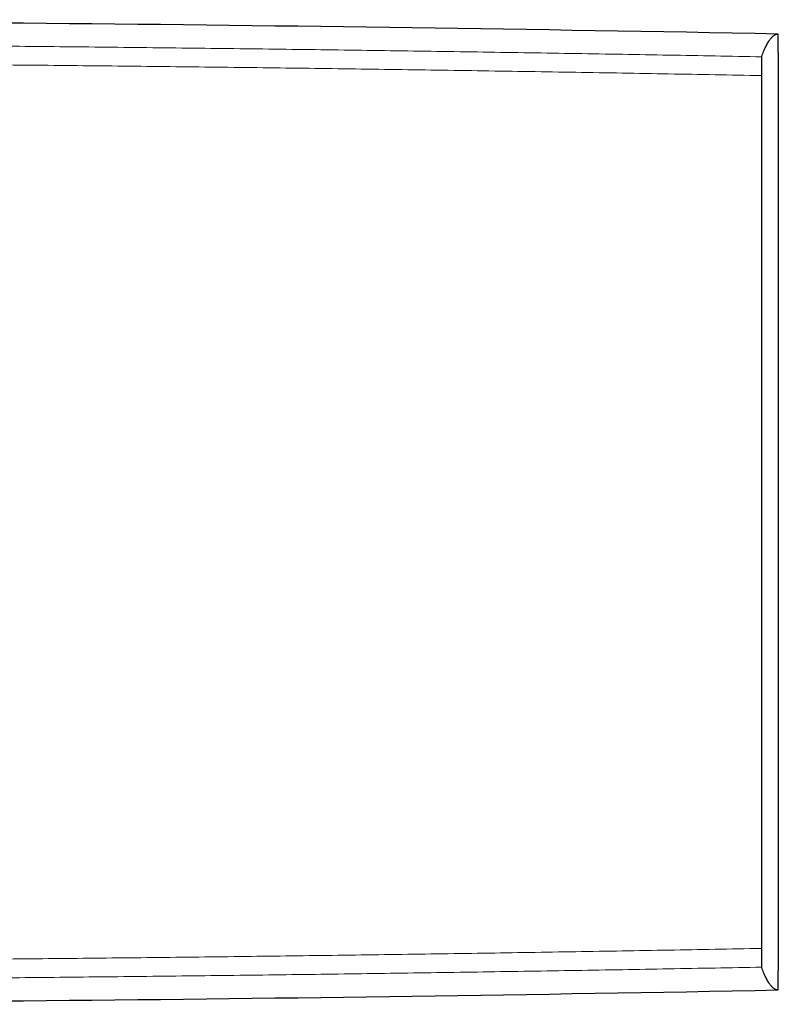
# Model space of a CAD drawing. Header units: millimetres. Extents: x 8 to 424, y 12 to 199.
# Tile 73 of 83: x 77 to 97, y 168 to 194. Entities that reach past the tile are written whole.
import ezdxf

# ---------------------------------------------------------------- set-up
doc = ezdxf.new("R2010")
doc.units = ezdxf.units.MM

msp = doc.modelspace()

# ---------------------------------------------------------------- linework, layer by layer
at = {"color": 7, "linetype": 'Continuous', "lineweight": 30}
for p, q in [((96.95, 192.923), (96.953, 180.959)), ((96.953, 180.959), (96.95, 168.995))]:
    msp.add_line(p, q, dxfattribs=at)
at = {"color": 7, "linetype": 'Continuous', "lineweight": 30, "flags": 128}
for points in [[(96.517, 192.814), (96.531, 192.85), (96.544, 192.886), (96.558, 192.92), (96.571, 192.953), (96.584, 192.984), (96.598, 193.015), (96.611, 193.045), (96.625, 193.073), (96.638, 193.1), (96.651, 193.126), (96.665, 193.151), (96.678, 193.175), (96.692, 193.198), (96.705, 193.219), (96.718, 193.239), (96.732, 193.258), (96.745, 193.276), (96.759, 193.293), (96.772, 193.309), (96.785, 193.324), (96.799, 193.337), (96.812, 193.349), (96.826, 193.36), (96.839, 193.37), (96.852, 193.379), (96.866, 193.387), (96.879, 193.393), (96.893, 193.399), (96.906, 193.403), (96.919, 193.406), (96.933, 193.408), (96.946, 193.408)], [(96.946, 168.509), (96.933, 168.51), (96.919, 168.511), (96.906, 168.515), (96.893, 168.519), (96.879, 168.524), (96.866, 168.531), (96.852, 168.538), (96.839, 168.547), (96.826, 168.557), (96.812, 168.568), (96.799, 168.58), (96.785, 168.594), (96.772, 168.608), (96.759, 168.624), (96.745, 168.641), (96.732, 168.659), (96.718, 168.678), (96.705, 168.698), (96.692, 168.72), (96.678, 168.742), (96.665, 168.766), (96.651, 168.791), (96.638, 168.817), (96.625, 168.844), (96.611, 168.873), (96.598, 168.902), (96.584, 168.933), (96.571, 168.965), (96.558, 168.998), (96.544, 169.032), (96.531, 169.067), (96.517, 169.103)]]:
    msp.add_lwpolyline(points, dxfattribs=at)
at = {"color": 7, "linetype": 'Continuous', "lineweight": 30}
for centre, start, end in [((57.86, -1854.719), 88.906713, 89.972738), ((57.86, 2216.636), 270.027262, 271.093287)]:
    msp.add_arc(centre, 2048.5, start, end, dxfattribs=at)
msp.add_ellipse((100.876, 180.959), major_axis=(0, 500), ratio=0.008727, start_param=1.548061, end_param=1.593532, dxfattribs=at)
for points, knots in [([(96.95, 192.923), (96.95, 192.934), (96.95, 192.957), (96.95, 192.992), (96.95, 193.027), (96.95, 193.063), (96.95, 193.1), (96.95, 193.138), (96.95, 193.175), (96.95, 193.21), (96.949, 193.242), (96.949, 193.273), (96.949, 193.3), (96.949, 193.325), (96.948, 193.347), (96.948, 193.366), (96.948, 193.381), (96.947, 193.393), (96.947, 193.4), (96.947, 193.405), (96.946, 193.408), (96.946, 193.408), (96.946, 193.408)], [0, 0, 0, 0, 0.045314, 0.090628, 0.136393, 0.182619, 0.236339, 0.290432, 0.345701, 0.401377, 0.455098, 0.509193, 0.564464, 0.620142, 0.673859, 0.728343, 0.783215, 0.838889, 0.878933, 0.918977, 0.959488, 1, 1, 1, 1]), ([(96.517, 192.814), (96.517, 192.813), (96.517, 192.812), (96.517, 192.805), (96.516, 192.795), (96.516, 192.782), (96.516, 192.766), (96.515, 192.746), (96.515, 192.723), (96.515, 192.697), (96.515, 192.669), (96.514, 192.638), (96.514, 192.604), (96.514, 192.569), (96.514, 192.532), (96.513, 192.493), (96.513, 192.453), (96.513, 192.412), (96.513, 192.369), (96.513, 192.34), (96.513, 192.325)], [0, 0, 0, 0, 0.05523, 0.110657, 0.166085, 0.221315, 0.276552, 0.331987, 0.387422, 0.442659, 0.497896, 0.55333, 0.608764, 0.664001, 0.719243, 0.774683, 0.830123, 0.885366, 0.942683, 1, 1, 1, 1]), ([(96.513, 169.592), (96.513, 169.578), (96.513, 169.55), (96.513, 169.508), (96.513, 169.467), (96.513, 169.427), (96.514, 169.388), (96.514, 169.351), (96.514, 169.315), (96.514, 169.282), (96.514, 169.251), (96.515, 169.222), (96.515, 169.196), (96.515, 169.173), (96.516, 169.153), (96.516, 169.136), (96.516, 169.123), (96.517, 169.112), (96.517, 169.106), (96.517, 169.104), (96.517, 169.103)], [0, 0, 0, 0, 0.0552567, 0.1107107, 0.1661648, 0.2214214, 0.2766784, 0.332133, 0.3875876, 0.4428446, 0.4980932, 0.5535394, 0.6089855, 0.6642342, 0.7194735, 0.7749103, 0.830347, 0.8855864, 0.9427932, 1, 1, 1, 1]), ([(96.946, 168.509), (96.946, 168.509), (96.946, 168.51), (96.947, 168.515), (96.947, 168.524), (96.948, 168.536), (96.948, 168.552), (96.948, 168.57), (96.949, 168.593), (96.949, 168.617), (96.949, 168.645), (96.949, 168.675), (96.95, 168.708), (96.95, 168.743), (96.95, 168.779), (96.95, 168.817), (96.95, 168.857), (96.95, 168.893), (96.95, 168.922), (96.95, 168.946), (96.95, 168.97), (96.95, 168.987), (96.95, 168.995)], [0, 0, 0, 0, 0.0536403, 0.1076522, 0.1628361, 0.2184249, 0.2721264, 0.3267885, 0.3814505, 0.4371067, 0.4908167, 0.5454873, 0.6001579, 0.6558228, 0.7095421, 0.7636344, 0.8189029, 0.8745779, 0.9057504, 0.9371054, 0.9684604, 1, 1, 1, 1])]:
    msp.add_open_spline(points, degree=3, knots=knots, dxfattribs=at)
at = {"color": 252, "linetype": 'Continuous', "lineweight": 0}
for points, knots in [([(58.838, 193.179), (59.603, 193.178), (61.132, 193.177), (63.426, 193.172), (65.72, 193.164), (68.014, 193.154), (70.308, 193.142), (72.602, 193.126), (74.896, 193.108), (77.231, 193.088), (79.606, 193.064), (82.022, 193.037), (84.438, 193.007), (86.854, 192.974), (89.27, 192.938), (91.686, 192.9), (94.102, 192.859), (95.712, 192.829), (96.517, 192.814)], [0, 0, 0, 0, 0.060879, 0.121758, 0.182636, 0.243515, 0.304395, 0.365275, 0.426155, 0.487035, 0.551155, 0.615275, 0.679395, 0.743515, 0.807636, 0.871757, 0.935879, 1, 1, 1, 1]), ([(96.513, 192.325), (95.708, 192.34), (94.097, 192.37), (91.682, 192.411), (89.266, 192.45), (86.85, 192.486), (84.434, 192.519), (82.018, 192.549), (79.602, 192.576), (77.204, 192.6), (74.824, 192.621), (72.462, 192.639), (70.101, 192.655), (67.739, 192.667), (65.378, 192.677), (63.016, 192.685), (60.654, 192.689), (59.08, 192.69), (58.293, 192.691)], [0, 0, 0, 0, 0.063213, 0.126427, 0.18964, 0.252853, 0.316068, 0.379282, 0.442497, 0.505712, 0.567497, 0.629283, 0.691068, 0.752853, 0.81464, 0.876427, 0.938213, 1, 1, 1, 1]), ([(58.293, 169.227), (59.08, 169.227), (60.654, 169.228), (63.016, 169.233), (65.378, 169.24), (67.739, 169.25), (70.101, 169.263), (72.462, 169.278), (74.824, 169.296), (77.204, 169.318), (79.602, 169.342), (82.018, 169.369), (84.434, 169.399), (86.85, 169.432), (89.266, 169.467), (91.682, 169.506), (94.097, 169.547), (95.708, 169.577), (96.513, 169.592)], [0, 0, 0, 0, 0.061785, 0.123571, 0.185356, 0.247141, 0.308928, 0.370715, 0.432501, 0.494288, 0.557501, 0.620715, 0.683928, 0.747141, 0.810356, 0.873571, 0.936785, 1, 1, 1, 1]), ([(96.517, 169.103), (95.712, 169.089), (94.102, 169.059), (91.686, 169.017), (89.27, 168.979), (86.854, 168.943), (84.438, 168.91), (82.022, 168.88), (79.606, 168.853), (77.231, 168.83), (74.896, 168.809), (72.602, 168.791), (70.308, 168.776), (68.014, 168.763), (65.72, 168.753), (63.426, 168.746), (61.132, 168.74), (59.603, 168.739), (58.838, 168.739)], [0, 0, 0, 0, 0.06412, 0.128239, 0.192359, 0.25648, 0.320601, 0.384722, 0.448843, 0.512965, 0.573843, 0.634722, 0.695601, 0.75648, 0.81736, 0.87824, 0.93912, 1, 1, 1, 1])]:
    msp.add_open_spline(points, degree=3, knots=knots, dxfattribs=at)

doc.saveas('drawing.dxf')
